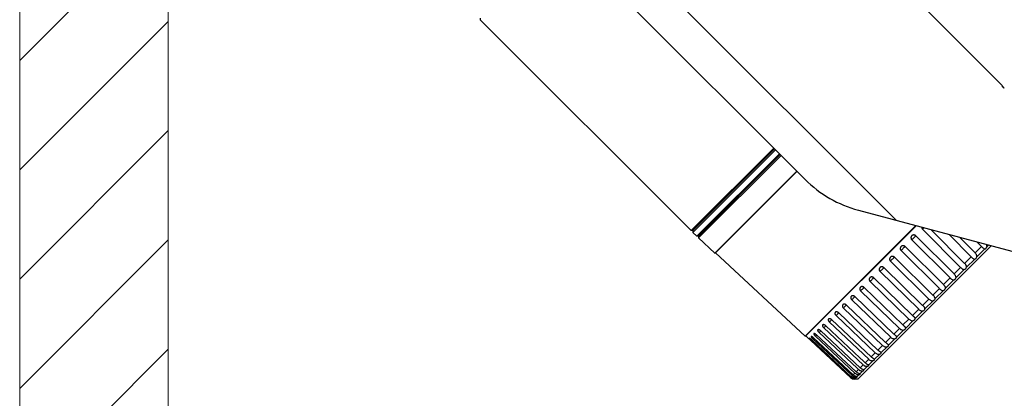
# Model space of a CAD drawing. Header units: metres. Extents: x 10441 to 19716, y -6570 to 1447.
# Tile 123 of 136: x 18081 to 18161, y -2918 to -2887. Entities that reach past the tile are written whole.
import ezdxf
from ezdxf.enums import TextEntityAlignment as Align

# ---------------------------------------------------------------- set-up
doc = ezdxf.new("R2010")
doc.units = ezdxf.units.M
doc.header["$MEASUREMENT"] = 0
for name, color, linetype, lineweight in [('#elektryczne', 8, 'Continuous', 20), ('A_HACZE', 8, 'Continuous', 5), ('A_OZACZENIE DRZWI', 8, 'Continuous', 13), ('A_OZNACZENIA OKIEN', 8, 'Continuous', 13), ('A_TYNK', 8, 'Continuous', 5), ('EB_CCTV', 4, 'Continuous', 5)]:
    doc.layers.add(name, color=color, linetype=linetype, lineweight=lineweight)
doc.styles.add('m1_romans', font='romans.shx', dxfattribs={"width": 0.8})

# ---------------------------------------------------------------- blocks, each defined once
blk = doc.blocks.new('podkład')
at = {"layer": 'A_HACZE', "color": 8, "linetype": 'Continuous'}
for p, q in [((13910.61767534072, -633.7118537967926), (13898.61767534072, -645.7118537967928)), ((13910.61767534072, -642.5506885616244), (13898.61767534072, -654.5506885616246)), ((13910.61767534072, -651.3895233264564), (13898.61767534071, -663.3895233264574)), ((13910.61767534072, -660.228358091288), (13898.61767534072, -672.2283580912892)), ((13910.61767534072, -669.06719285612), (13898.61767534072, -681.0671928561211))]:
    blk.add_line(p, q, dxfattribs=at)
at = {"layer": 'A_TYNK', "color": 8, "linetype": 'Continuous'}
for p, q in [((13910.61767534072, -549.9104099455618), (13910.61767534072, -750.0312760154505)), ((13898.61767534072, -563.8173347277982), (13898.61767534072, -750.0312760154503))]:
    blk.add_line(p, q, dxfattribs=at)
at = {"layer": 'A_OZACZENIE DRZWI', "color": 8, "ltscale": 0.1, "style": 'm1_romans', "width": 0.8}
for height, rotation, p in [(9.999999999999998, 98.48606379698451, (12735.07340499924, -773.1345972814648)), (9.999999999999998, 359.9999866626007, (12573.80109761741, -1012.699123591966)), (10, 89.99998666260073, (11565.28648170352, -1150.140513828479)), (10, 89.99998666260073, (11872.28647681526, -1150.140513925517)), (10, 89.99998666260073, (12230.0299382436, -1245.640516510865)), (10, 89.99998666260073, (12385.87455241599, -1249.440511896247)), (10, 89.99998666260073, (11565.28648170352, -1370.893575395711)), (10, 89.99998666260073, (11872.28645446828, -1370.893572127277)), (10, 89.99998666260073, (12230.02996477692, -1370.893572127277)), (10, 89.99998666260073, (12389.30112414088, -1370.893575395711)), (10, 89.99998666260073, (11748.79356551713, -1556.148106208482)), (10, 89.99998666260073, (11986.60303356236, -1556.148106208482)), (10, 89.99998666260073, (12389.30112414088, -1556.148106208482)), (9.999999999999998, 359.9999866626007, (12235.05107882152, -1664.199726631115)), (9.999999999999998, 359.9999866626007, (12235.05108258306, -1880.199727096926)), (10, 89.99998666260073, (11745.78146827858, -2001.940509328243))]:
    blk.add_attdef('SZEROKOSC', text='', height=height, rotation=rotation, dxfattribs=at).set_placement(p, align=Align.BOTTOM_CENTER)
for height, rotation, p in [(9.999999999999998, 98.48606379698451, (12738.55527363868, -773.4748506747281)), (9.999999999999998, 359.9999866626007, (12572.95075326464, -1016.092660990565)), (10, 89.99998666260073, (11568.68001910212, -1150.990858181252)), (10, 89.99998666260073, (11875.68001421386, -1150.99085827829)), (10, 89.99998666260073, (12233.4234756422, -1246.490860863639)), (10, 89.99998666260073, (12389.26808981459, -1250.29085624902)), (10, 89.99998666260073, (11568.68001910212, -1371.743919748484)), (10, 89.99998666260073, (11875.67999186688, -1371.743916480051)), (10, 89.99998666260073, (12233.42350217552, -1371.743916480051)), (10, 89.99998666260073, (12392.69466153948, -1371.743919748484)), (10, 89.99998666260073, (11752.18710291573, -1556.998450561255)), (10, 89.99998666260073, (11989.99657096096, -1556.998450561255)), (10, 89.99998666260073, (12392.69466153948, -1556.998450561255)), (9.999999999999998, 359.9999866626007, (12234.20073446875, -1667.593264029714)), (9.999999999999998, 359.9999866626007, (12234.20073823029, -1883.593264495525)), (10, 89.99998666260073, (11749.17500567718, -2002.790853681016))]:
    blk.add_attdef('WYSOKOSC', text='', height=height, rotation=rotation, dxfattribs=at).set_placement(p, align=Align.TOP_CENTER)
at = {"layer": 'A_OZNACZENIA OKIEN', "color": 8, "ltscale": 0.1, "style": 'm1_romans', "width": 0.8}
for rotation, p in [(278.8676103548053, (13403.2764654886, -587.5649020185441)), (278.8676103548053, (13013.44029558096, -645.2688164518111)), (278.8676103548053, (12475.3032674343, -724.9214172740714)), (278.8676103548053, (12253.7174315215, -757.7195471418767)), (1.333739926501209e-05, (14011.09242843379, -903.424767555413)), (278.8676103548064, (11051.10984267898, -935.7240649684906)), (278.8676103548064, (10670.2588853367, -992.09381125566)), (1.333739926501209e-05, (14011.0924284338, -1578.092615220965)), (89.99998666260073, (10822.99652803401, -2081.554829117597)), (89.99998666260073, (11207.99652803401, -2081.55482899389)), (89.99998666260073, (11973.99657219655, -2081.55482899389)), (89.99998666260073, (13179.19460436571, -2081.554829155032)), (89.99998666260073, (13543.19460436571, -2081.554829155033))]:
    blk.add_attdef('WYSOKOSC', text='', height=10, rotation=rotation, dxfattribs=at).set_placement(p, align=Align.TOP_CENTER)
for rotation, p in [(278.8676103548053, (13373.70664788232, -593.0389180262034)), (278.8676103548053, (12983.87047797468, -650.7428324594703)), (278.8676103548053, (12445.73344982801, -730.3954332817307)), (278.8676103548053, (12224.14761391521, -763.193563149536)), (1.333739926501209e-05, (14017.48017931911, -900.0312284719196)), (278.8676103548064, (11021.54002507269, -941.1980809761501)), (278.8676103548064, (10640.68906773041, -997.5678272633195)), (1.333739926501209e-05, (14017.48017931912, -1574.699076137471)), (89.99998666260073, (10819.60299063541, -2080.704484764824)), (89.99998666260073, (11204.60299063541, -2080.704484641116)), (89.99998666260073, (11970.60303479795, -2080.704484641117)), (89.99998666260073, (13175.80106696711, -2080.704484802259)), (89.99998666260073, (13539.80106696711, -2080.704484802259))]:
    blk.add_attdef('SZEROKOSC', text='', height=10, rotation=rotation, dxfattribs=at).set_placement(p, align=Align.BOTTOM_CENTER)
blk = doc.blocks.new('kamera zewnetrzna')
at = {"layer": 'EB_CCTV', "color": 0, "linetype": 'Continuous', "lineweight": 30}
for p, q in [((3053.986041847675, 1183.499140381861), (3054.38987774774, 1183.499140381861)), ((3054.38987774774, 1183.497588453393), (3054.38987774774, 1183.499140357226)), ((3054.38987774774, 1183.497588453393), (3054.397324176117, 1183.497588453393)), ((3054.397324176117, 1183.497588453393), (3054.397324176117, 1183.499140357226)), ((3054.355635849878, 1183.019332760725), (3054.906020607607, 1183.337097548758)), ((3054.650763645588, 1183.189724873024), (3054.650763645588, 1183.183449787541)), ((3054.656547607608, 1182.71694866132), (3054.656547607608, 1183.193064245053)), ((3054.624565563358, 1183.174599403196), (3054.640497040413, 1183.174427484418)), ((3054.640497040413, 1183.174427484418), (3054.640497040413, 1183.151527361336)), ((3054.640497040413, 1183.174427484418), (3054.640740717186, 1183.174424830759)), ((3054.650763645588, 1183.176186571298), (3054.650763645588, 1183.147341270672)), ((3054.561414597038, 1183.138139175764), (3054.640497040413, 1183.137565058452)), ((3054.640497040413, 1183.151527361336), (3054.585298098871, 1183.151928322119)), ((3054.640497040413, 1183.137565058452), (3054.640497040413, 1183.114148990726)), ((3054.650763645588, 1183.139871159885), (3054.650763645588, 1183.110375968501)), ((3054.640497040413, 1183.114148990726), (3054.520620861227, 1183.114586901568)), ((3054.485611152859, 1183.09437403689), (3054.485611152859, 1182.699003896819)), ((3054.486547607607, 1183.09491469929), (3054.486547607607, 1182.701012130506)), ((3054.503967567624, 1183.100451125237), (3054.640497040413, 1183.09995295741)), ((3054.640497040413, 1183.09995295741), (3054.640497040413, 1183.076277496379)), ((3054.650763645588, 1183.102780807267), (3054.650763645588, 1183.072958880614)), ((3053.086020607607, 1183.069140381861), (3054.441905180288, 1183.069140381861)), ((3054.640497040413, 1183.076277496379), (3054.503967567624, 1183.076277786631)), ((3054.503967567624, 1183.06200297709), (3054.640497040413, 1183.062003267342)), ((3054.640497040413, 1183.062003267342), (3054.640497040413, 1183.038327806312)), ((3054.650763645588, 1183.065321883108), (3054.650763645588, 1183.035499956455)), ((3054.640497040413, 1183.038327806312), (3054.503967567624, 1183.037829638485)), ((3054.503967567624, 1183.023633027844), (3054.640497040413, 1183.024131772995)), ((3054.640497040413, 1183.024131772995), (3054.640497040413, 1183.00071570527)), ((3054.650763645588, 1183.02790479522), (3054.650763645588, 1182.998409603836)), ((3054.640497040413, 1183.00071570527), (3054.503967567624, 1182.999724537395)), ((3054.650763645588, 1182.990939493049), (3054.650763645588, 1182.962094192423)), ((3053.136020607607, 1182.979140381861), (3054.205635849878, 1182.979140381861)), ((3054.093547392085, 1182.979140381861), (3054.093547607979, 1182.684140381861)), ((3054.096547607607, 1182.979140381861), (3054.096547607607, 1182.687143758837)), ((3054.099547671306, 1182.979140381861), (3054.099547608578, 1182.684140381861)), ((3054.113547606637, 1182.684140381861), (3054.113547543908, 1182.979140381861)), ((3054.116547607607, 1182.68714038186), (3054.116547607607, 1182.979140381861)), ((3054.119545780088, 1182.684245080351), (3054.119545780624, 1182.979140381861)), ((3054.175611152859, 1182.979140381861), (3054.175611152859, 1182.68620292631)), ((3054.176547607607, 1182.979140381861), (3054.176547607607, 1182.688211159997)), ((3054.503967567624, 1182.985761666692), (3054.640497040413, 1182.986753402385)), ((3054.640497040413, 1182.963853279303), (3054.503967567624, 1182.962379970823)), ((3054.640497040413, 1182.986753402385), (3054.640497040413, 1182.963853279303)), ((3054.640793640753, 1182.963856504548), (3054.640497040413, 1182.963853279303)), ((3054.503967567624, 1182.948803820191), (3054.640497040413, 1182.950277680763)), ((3054.640497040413, 1182.950277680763), (3054.640497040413, 1182.928144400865)), ((3054.650763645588, 1182.95483097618), (3054.650763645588, 1182.926951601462)), ((3054.640497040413, 1182.928144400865), (3054.503967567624, 1182.926205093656)), ((3054.503967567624, 1182.913164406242), (3054.640497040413, 1182.915104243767)), ((3054.640497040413, 1182.915104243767), (3054.640497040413, 1182.8939803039)), ((3054.650763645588, 1182.91997485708), (3054.650763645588, 1182.893366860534)), ((3054.640497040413, 1182.8939803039), (3054.503967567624, 1182.891596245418)), ((3054.503967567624, 1182.879233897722), (3054.640497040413, 1182.881618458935)), ((3054.640497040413, 1182.881618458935), (3054.640497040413, 1182.861735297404)), ((3054.650763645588, 1182.886753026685), (3054.650763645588, 1182.861707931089)), ((3054.640497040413, 1182.861735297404), (3054.503967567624, 1182.858932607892)), ((3054.503967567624, 1182.847384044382), (3054.640497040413, 1182.850187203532)), ((3054.640497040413, 1182.850187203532), (3054.640497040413, 1182.831762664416)), ((3054.650763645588, 1182.855529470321), (3054.650763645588, 1182.832321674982)), ((3054.640497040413, 1182.831762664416), (3054.503967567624, 1182.828572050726)), ((3054.503967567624, 1182.817963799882), (3054.640497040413, 1182.821154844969)), ((3054.640497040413, 1182.821154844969), (3054.640497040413, 1182.804390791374)), ((3054.650763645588, 1182.826646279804), (3054.650763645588, 1182.805530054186)), ((3054.640497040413, 1182.804390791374), (3054.503967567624, 1182.800847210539)), ((3054.503967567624, 1182.791295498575), (3054.640497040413, 1182.794839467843)), ((3054.640497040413, 1182.794839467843), (3054.640497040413, 1182.779919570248)), ((3054.650763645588, 1182.805530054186), (3054.649778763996, 1182.805651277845)), ((3054.650763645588, 1182.800419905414), (3054.650763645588, 1182.781626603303)), ((3054.503790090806, 1182.775189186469), (3054.503795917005, 1182.776040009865)), ((3054.640497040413, 1182.779919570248), (3054.503967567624, 1182.77606184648)), ((3054.503967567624, 1182.767671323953), (3054.640497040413, 1182.771529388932)), ((3054.640497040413, 1182.771529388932), (3054.640497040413, 1182.758617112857)), ((3054.650763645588, 1182.781626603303), (3054.650347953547, 1182.781647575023)), ((3054.650763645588, 1182.777137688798), (3054.650763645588, 1182.760873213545)), ((3054.622493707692, 1182.758072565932), (3054.503967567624, 1182.754487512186)), ((3054.503967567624, 1182.747350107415), (3054.640497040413, 1182.751479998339)), ((3054.640497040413, 1182.740716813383), (3054.503967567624, 1182.736360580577)), ((3054.633537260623, 1182.758406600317), (3054.622493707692, 1182.758072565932)), ((3054.640497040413, 1182.758617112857), (3054.633537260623, 1182.758406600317)), ((3054.640497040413, 1182.751479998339), (3054.640497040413, 1182.740716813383)), ((3054.650807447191, 1182.76087500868), (3054.650763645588, 1182.760873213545)), ((3054.650763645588, 1182.757054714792), (3054.650763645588, 1182.743497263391)), ((3054.651172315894, 1182.743560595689), (3054.650763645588, 1182.743497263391)), ((3054.650763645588, 1182.740391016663), (3054.650763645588, 1182.729689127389)), ((3054.503823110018, 1182.735668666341), (3054.50382255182, 1182.736345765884)), ((3054.503967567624, 1182.71746849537), (3054.503884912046, 1182.720110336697)), ((3054.503967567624, 1182.730554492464), (3054.635511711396, 1182.73475188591)), ((3054.640497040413, 1182.726414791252), (3054.503967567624, 1182.721879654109)), ((3054.503967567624, 1182.71746849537), (3054.640497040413, 1182.722003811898)), ((3054.640497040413, 1182.715867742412), (3054.503967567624, 1182.711203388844)), ((3054.635511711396, 1182.73475188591), (3054.640497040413, 1182.734910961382)), ((3054.640497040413, 1182.734910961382), (3054.640497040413, 1182.726414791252)), ((3054.640497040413, 1182.722003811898), (3054.640497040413, 1182.715867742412)), ((3054.65145693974, 1182.72989382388), (3054.650763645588, 1182.729689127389)), ((3054.650763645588, 1182.727329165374), (3054.650763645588, 1182.719600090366)), ((3054.650763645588, 1182.718012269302), (3054.650763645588, 1182.713340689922)), ((3054.65654762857, 1182.71694864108), (3054.651829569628, 1182.712062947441)), ((3054.176547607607, 1182.688211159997), (3054.485611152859, 1182.699003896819)), ((3054.485611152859, 1182.699003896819), (3054.486547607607, 1182.701012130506)), ((3054.486547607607, 1182.701012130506), (3054.49681173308, 1182.701370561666)), ((3054.49687792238, 1182.701374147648), (3054.49681173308, 1182.701370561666)), ((3054.503884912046, 1182.710813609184), (3054.503873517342, 1182.711197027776)), ((3054.503967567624, 1182.702956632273), (3054.503916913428, 1182.704446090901)), ((3054.503967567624, 1182.708235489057), (3054.640497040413, 1182.712899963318)), ((3054.640497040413, 1182.709191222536), (3054.503967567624, 1182.704448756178)), ((3054.503967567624, 1182.702956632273), (3054.640497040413, 1182.707699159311)), ((3054.640497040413, 1182.706458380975), (3054.503967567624, 1182.701689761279)), ((3054.640497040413, 1182.712899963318), (3054.640497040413, 1182.709191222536)), ((3054.640497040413, 1182.707699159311), (3054.640497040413, 1182.706458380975)), ((3054.650763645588, 1182.712542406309), (3054.650763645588, 1182.710979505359)), ((3054.651552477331, 1182.711781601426), (3054.650763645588, 1182.710979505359)), ((3054.651829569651, 1182.712062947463), (3054.651552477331, 1182.711781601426)), ((3053.336547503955, 1182.687140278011), (3053.339547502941, 1182.684140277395)), ((3053.339547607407, 1182.684140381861), (3054.093547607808, 1182.684140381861)), ((3054.09654771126, 1182.687140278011), (3054.093547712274, 1182.684140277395)), ((3054.09654763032, 1182.687140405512), (3054.09954763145, 1182.684140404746)), ((3054.099547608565, 1182.684140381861), (3054.113547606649, 1182.684140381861)), ((3054.116547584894, 1182.687140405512), (3054.113547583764, 1182.684140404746)), ((3054.11654762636, 1182.687140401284), (3054.119545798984, 1182.684245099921)), ((3054.119545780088, 1182.684245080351), (3054.175611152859, 1182.68620292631)), ((3054.175611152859, 1182.68620292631), (3054.176547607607, 1182.688211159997))]:
    blk.add_line(p, q, dxfattribs=at)
for centre, radius, start, end in [((3054.503993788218, 1183.107658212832), 0.007207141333, 228.8195826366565, 269.7915492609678), ((3054.205635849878, 1183.279140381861), 0.3, 270, 300.0000000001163), ((3054.667466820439, 1182.700810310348), 0.045884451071, 112.6901858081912, 112.8540800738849), ((3054.516922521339, 1182.330909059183), 0.3710069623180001, 92.00108134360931, 93.097058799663), ((3055.253629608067, 1182.733560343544), 0.75008967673, 181.7377811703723, 181.9348127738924), ((3054.640005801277, 1182.72727423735), 0.014382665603, 271.9573148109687, 273.8487766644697), ((3054.639991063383, 1182.722263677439), 0.014573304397, 271.9896774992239, 272.9159162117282), ((3054.639972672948, 1182.721467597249), 0.015018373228, 272.0008924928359, 273.3773585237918), ((3054.639959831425, 1182.721594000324), 0.01514549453, 273.3976833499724, 315.5064315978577)]:
    blk.add_arc(centre, radius, start, end, dxfattribs=at)
for points, start_tangent, end_tangent in [([(3054.650763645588, 1183.183449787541), (3054.649645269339, 1183.185019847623), (3054.648039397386, 1183.186301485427), (3054.646234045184, 1183.187131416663)], (-0.4671560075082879, 0.8841749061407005), (-0.9447015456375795, 0.3279313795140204)), ([(3054.640740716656, 1183.174424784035), (3054.644082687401, 1183.174401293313), (3054.647053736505, 1183.174536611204), (3054.64928193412, 1183.175074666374), (3054.650763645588, 1183.176186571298)], (0.9999357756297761, -0.01133334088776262), (0.6205754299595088, 0.7841467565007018)), ([(3054.650763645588, 1183.176186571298), (3054.651569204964, 1183.177721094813), (3054.651829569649, 1183.179483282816), (3054.651568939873, 1183.181410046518), (3054.650763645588, 1183.183449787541)], (0.6205754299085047, 0.7841467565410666), (-0.4671560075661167, 0.8841749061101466)), ([(3054.650763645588, 1183.147341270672), (3054.649645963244, 1183.148842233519), (3054.648040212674, 1183.150032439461), (3054.64594817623, 1183.150863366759), (3054.643420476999, 1183.151349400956), (3054.640497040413, 1183.151527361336)], (-0.4785742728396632, 0.8780470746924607), (-0.9999736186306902, 0.007263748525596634)), ([(3054.640497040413, 1183.137565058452), (3054.644097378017, 1183.137600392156), (3054.647074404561, 1183.137873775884), (3054.649303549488, 1183.138593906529), (3054.650763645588, 1183.139871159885)], (0.9999736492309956, -0.007259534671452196), (0.5781035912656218, 0.8159633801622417)), ([(3054.650763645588, 1183.139871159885), (3054.651566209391, 1183.141529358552), (3054.651829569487, 1183.143379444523), (3054.651566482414, 1183.145342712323), (3054.650763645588, 1183.147341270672)], (0.5781035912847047, 0.8159633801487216), (-0.4785742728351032, 0.8780470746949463)), ([(3054.650763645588, 1183.110375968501), (3054.649645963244, 1183.111792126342), (3054.648040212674, 1183.112877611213), (3054.64594817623, 1183.113604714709), (3054.643420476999, 1183.114009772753), (3054.640497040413, 1183.114148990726)], (-0.4947208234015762, 0.8690519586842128), (-0.9999933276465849, 0.003653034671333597)), ([(3054.503967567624, 1183.100451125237), (3054.503884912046, 1183.101461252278), (3054.503823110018, 1183.103283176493), (3054.503796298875, 1183.104876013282)], (-0.1606150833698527, 0.9870171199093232), (-0.01005006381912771, 0.9999494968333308)), ([(3054.640497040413, 1183.09995295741), (3054.644097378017, 1183.100049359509), (3054.647074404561, 1183.100455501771), (3054.649303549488, 1183.101342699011), (3054.650763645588, 1183.102780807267)], (0.9999933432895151, -0.003648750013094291), (0.54364844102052, 0.8393130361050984)), ([(3054.650763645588, 1183.102780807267), (3054.651566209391, 1183.104553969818), (3054.651829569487, 1183.106463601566), (3054.651566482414, 1183.10843118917), (3054.650763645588, 1183.110375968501)], (0.5436484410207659, 0.8393130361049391), (-0.4947208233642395, 0.8690519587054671)), ([(3054.503967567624, 1183.076277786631), (3054.501883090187, 1183.075968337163), (3054.500183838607, 1183.075198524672), (3054.498884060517, 1183.074163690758), (3054.497951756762, 1183.073005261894), (3054.497335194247, 1183.071819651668), (3054.49698030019, 1183.070680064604), (3054.496827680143, 1183.06961646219), (3054.49683503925, 1183.06856498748), (3054.49700354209, 1183.067499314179), (3054.497370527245, 1183.066375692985), (3054.497995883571, 1183.065208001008), (3054.498930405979, 1183.064070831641), (3054.500224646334, 1183.063057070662), (3054.501908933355, 1183.062304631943), (3054.503967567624, 1183.06200297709)], (-0.9999999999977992, 2.098069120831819e-06), (0.9999999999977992, 2.098069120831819e-06)), ([(3054.503967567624, 1183.06200297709), (3054.503884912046, 1183.063267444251), (3054.503823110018, 1183.065285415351), (3054.503790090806, 1183.067797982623), (3054.503790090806, 1183.070482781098), (3054.503823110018, 1183.07299534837), (3054.503884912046, 1183.07501331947), (3054.503967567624, 1183.076277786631)], (-0.1081884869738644, 0.9941303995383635), (0.1081884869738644, 0.9941303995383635)), ([(3054.650763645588, 1183.072958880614), (3054.649645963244, 1183.074274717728), (3054.648040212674, 1183.075243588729), (3054.64594817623, 1183.075858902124), (3054.643420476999, 1183.076178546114), (3054.640497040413, 1183.076277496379)], (-0.51616275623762, 0.8564905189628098), (-0.9999999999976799, 2.154156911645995e-06)), ([(3054.640497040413, 1183.062003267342), (3054.644097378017, 1183.062159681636), (3054.647074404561, 1183.062694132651), (3054.649303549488, 1183.063738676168), (3054.650763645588, 1183.065321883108)], (0.99999999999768, 2.154166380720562e-06), (0.5161627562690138, 0.8564905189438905)), ([(3054.650763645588, 1183.065321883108), (3054.651566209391, 1183.067190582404), (3054.651829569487, 1183.069138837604), (3054.651566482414, 1183.071089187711), (3054.650763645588, 1183.072958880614)], (0.5161627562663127, 0.8564905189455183), (-0.5161627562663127, 0.8564905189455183)), ([(3054.503967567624, 1183.037829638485), (3054.501883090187, 1183.037513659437), (3054.500183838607, 1183.036740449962), (3054.498884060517, 1183.035704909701), (3054.497951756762, 1183.034547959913), (3054.497335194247, 1183.03336549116), (3054.49698030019, 1183.032230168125), (3054.496827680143, 1183.03117153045), (3054.49683503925, 1183.030125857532), (3054.497003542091, 1183.029066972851), (3054.497370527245, 1183.027951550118), (3054.497995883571, 1183.026793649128), (3054.498930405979, 1183.025667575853), (3054.500224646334, 1183.024665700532), (3054.501908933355, 1183.02392491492), (3054.503967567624, 1183.023633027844)], (-0.9999933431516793, -0.003648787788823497), (0.9999933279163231, 0.003652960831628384)), ([(3054.503967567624, 1183.023633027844), (3054.503884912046, 1183.025137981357), (3054.503823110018, 1183.027329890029), (3054.503790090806, 1183.029927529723), (3054.503790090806, 1183.032597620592), (3054.503823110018, 1183.034997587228), (3054.503884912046, 1183.036819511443), (3054.503967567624, 1183.037829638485)], (-0.0821491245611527, 0.9966200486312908), (0.1606150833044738, 0.9870171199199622)), ([(3054.650763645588, 1183.035499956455), (3054.649645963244, 1183.036701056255), (3054.648040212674, 1183.037542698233), (3054.64594817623, 1183.038039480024), (3054.643420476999, 1183.038270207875), (3054.640497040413, 1183.038327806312)], (-0.5436484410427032, 0.8393130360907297), (-0.9999933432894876, -0.003648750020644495)), ([(3054.640497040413, 1183.024131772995), (3054.644097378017, 1183.024346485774), (3054.647074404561, 1183.025003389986), (3054.649303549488, 1183.026193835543), (3054.650763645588, 1183.02790479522)], (0.9999933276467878, 0.003653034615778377), (0.4947208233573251, 0.8690519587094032)), ([(3054.650763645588, 1183.02790479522), (3054.651566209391, 1183.029848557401), (3054.651829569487, 1183.031814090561), (3054.651566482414, 1183.033725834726), (3054.650763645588, 1183.035499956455)], (0.4947208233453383, 0.869051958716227), (-0.5436484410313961, 0.8393130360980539)), ([(3054.503967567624, 1182.999724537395), (3054.501883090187, 1182.999405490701), (3054.500183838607, 1182.998637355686), (3054.498884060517, 1182.997612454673), (3054.497951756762, 1182.996469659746), (3054.497335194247, 1182.995303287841), (3054.49698030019, 1182.994184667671), (3054.496827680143, 1182.993142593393), (3054.49683503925, 1182.992114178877), (3054.497003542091, 1182.991073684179), (3054.497370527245, 1182.989978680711), (3054.497995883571, 1182.988843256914), (3054.498930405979, 1182.987740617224), (3054.500224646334, 1182.986761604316), (3054.501908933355, 1182.986040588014), (3054.503967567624, 1182.985761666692)], (-0.9999736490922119, -0.007259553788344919), (0.9999736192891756, 0.007263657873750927)), ([(3054.503967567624, 1182.985761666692), (3054.503884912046, 1182.987490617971), (3054.503823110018, 1182.989832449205), (3054.503790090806, 1182.992486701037), (3054.503790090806, 1182.995112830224), (3054.503823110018, 1182.997373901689), (3054.503884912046, 1182.998979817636), (3054.503967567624, 1182.999724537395)], (-0.06677656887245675, 0.997767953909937), (0.3130085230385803, 0.949750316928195)), ([(3054.650763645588, 1182.998409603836), (3054.649645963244, 1182.999482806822), (3054.648040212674, 1183.000187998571), (3054.64594817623, 1183.000560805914), (3054.643420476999, 1183.000700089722), (3054.640497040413, 1183.00071570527)], (-0.5781035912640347, 0.8159633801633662), (-0.9999736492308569, -0.007259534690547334)), ([(3054.640497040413, 1182.986753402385), (3054.644097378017, 1182.987024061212), (3054.647074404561, 1182.987796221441), (3054.649303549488, 1182.989119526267), (3054.650763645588, 1182.990939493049)], (0.9999736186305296, 0.007263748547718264), (0.4785742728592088, 0.8780470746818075)), ([(3054.650763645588, 1182.990939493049), (3054.651566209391, 1182.992937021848), (3054.651829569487, 1182.994898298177), (3054.651566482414, 1182.996750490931), (3054.650763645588, 1182.998409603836)], (0.47857427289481, 0.8780470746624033), (-0.5781035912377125, 0.8159633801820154)), ([(3054.503967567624, 1182.962379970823), (3054.501765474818, 1182.962024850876), (3054.500000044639, 1182.961191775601), (3054.498682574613, 1182.960099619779), (3054.49776991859, 1182.95890190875), (3054.497198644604, 1182.957701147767), (3054.496902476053, 1182.956572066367), (3054.496811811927, 1182.955461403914), (3054.496915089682, 1182.954345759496), (3054.497225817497, 1182.953224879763), (3054.497805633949, 1182.95205850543), (3054.498723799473, 1182.950904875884), (3054.500038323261, 1182.949869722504), (3054.501790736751, 1182.949099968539), (3054.503967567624, 1182.948803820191)], (-0.999941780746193, -0.01079051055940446), (0.9999417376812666, 0.01079450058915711)), ([(3054.503967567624, 1182.948803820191), (3054.503884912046, 1182.950737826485), (3054.503823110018, 1182.953203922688), (3054.503790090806, 1182.955885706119), (3054.503790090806, 1182.958439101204), (3054.503823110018, 1182.960536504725), (3054.503884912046, 1182.961908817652), (3054.503966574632, 1182.962380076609)], (-0.05676453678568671, 0.9983875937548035), (0.9947274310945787, -0.1025540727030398)), ([(3054.650763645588, 1182.962094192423), (3054.649645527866, 1182.963027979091), (3054.648039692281, 1182.963588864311), (3054.64594771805, 1182.963833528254), (3054.643420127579, 1182.963879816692), (3054.640793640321, 1182.963856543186)], (-0.6205754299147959, 0.7841467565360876), (-0.9999375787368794, -0.01117312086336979)), ([(3054.650763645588, 1182.95483097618), (3054.651567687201, 1182.956865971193), (3054.651829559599, 1182.958785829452), (3054.651568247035, 1182.960562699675), (3054.650763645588, 1182.962094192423)], (0.4671560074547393, 0.884174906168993), (-0.6205754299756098, 0.7841467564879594)), ([(3054.640497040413, 1182.950277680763), (3054.644079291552, 1182.950598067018), (3054.64704851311, 1182.951468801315), (3054.649275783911, 1182.952896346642), (3054.650763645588, 1182.95483097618)], (0.9999417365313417, 0.01079460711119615), (0.4671560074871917, 0.8841749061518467)), ([(3054.498521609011, 1182.923820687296), (3054.497951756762, 1182.923110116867), (3054.497335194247, 1182.922013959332), (3054.49698030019, 1182.920965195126), (3054.496827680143, 1182.919990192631), (3054.49683503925, 1182.919029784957), (3054.497003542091, 1182.918059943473), (3054.497370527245, 1182.917041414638), (3054.497995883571, 1182.915987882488), (3054.498930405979, 1182.914967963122), (3054.500224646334, 1182.914066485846), (3054.501908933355, 1182.913408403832), (3054.503967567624, 1182.913164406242)], (-0.6762044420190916, -0.736714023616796), (0.999899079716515, 0.01420670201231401)), ([(3054.503967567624, 1182.926205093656), (3054.501883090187, 1182.925890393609), (3054.500183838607, 1182.925157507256), (3054.498884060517, 1182.924187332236), (3054.498521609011, 1182.923820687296)], (-0.9998991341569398, -0.0142028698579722), (-0.6762044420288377, -0.7367140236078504)), ([(3054.503967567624, 1182.913164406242), (3054.503884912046, 1182.915282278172), (3054.503823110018, 1182.917845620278), (3054.503790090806, 1182.920525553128), (3054.503790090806, 1182.92297823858), (3054.503823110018, 1182.924888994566), (3054.503884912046, 1182.926012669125), (3054.503935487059, 1182.926196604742)], (-0.04983355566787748, 0.9987575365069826), (0.3940432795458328, 0.9190918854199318)), ([(3054.645057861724, 1182.928253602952), (3054.643420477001, 1182.92821280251), (3054.640497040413, 1182.928144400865)], (-0.9998708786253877, -0.01606941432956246), (-0.9998991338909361, -0.01420288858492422)), ([(3054.640497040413, 1182.915104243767), (3054.644097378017, 1182.915477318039), (3054.647074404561, 1182.916453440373), (3054.649303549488, 1182.917997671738), (3054.650763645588, 1182.91997485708)], (0.9998990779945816, 0.01420682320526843), (0.4600672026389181, 0.8878840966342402)), ([(3054.650763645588, 1182.926951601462), (3054.649645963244, 1182.927735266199), (3054.648040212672, 1182.928145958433), (3054.645948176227, 1182.928259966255), (3054.645057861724, 1182.928253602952)], (-0.6720477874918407, 0.7405077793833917), (-0.9998708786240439, -0.01606941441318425)), ([(3054.650763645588, 1182.91997485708), (3054.651566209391, 1182.92201391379), (3054.651829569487, 1182.92390249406), (3054.651566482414, 1182.92557557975), (3054.650763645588, 1182.926951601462)], (0.4600672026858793, 0.8878840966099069), (-0.6720477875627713, 0.7405077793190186)), ([(3054.497727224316, 1182.888304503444), (3054.497335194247, 1182.887589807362), (3054.49698030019, 1182.886593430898), (3054.496827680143, 1182.885668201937), (3054.49683503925, 1182.884757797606), (3054.497003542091, 1182.883839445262), (3054.497370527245, 1182.882876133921), (3054.497995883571, 1182.881881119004), (3054.498930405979, 1182.880919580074), (3054.500224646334, 1182.880071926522), (3054.501908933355, 1182.879456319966), (3054.503967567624, 1182.879233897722)], (-0.5383025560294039, -0.8427516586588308), (0.9998475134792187, 0.01746281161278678)), ([(3054.503967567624, 1182.891596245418), (3054.501883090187, 1182.89128891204), (3054.500183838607, 1182.890585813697), (3054.498884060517, 1182.889659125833), (3054.497951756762, 1182.888632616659), (3054.497727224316, 1182.888304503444)], (-0.9998475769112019, -0.01745917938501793), (-0.5383025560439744, -0.8427516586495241)), ([(3054.503790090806, 1182.889118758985), (3054.503823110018, 1182.890821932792), (3054.503884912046, 1182.891684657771), (3054.503941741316, 1182.891643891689)], (0.1007215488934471, 0.994914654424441), (0.6887478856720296, -0.7250009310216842)), ([(3054.503967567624, 1182.879233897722), (3054.503884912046, 1182.881512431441), (3054.503823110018, 1182.884144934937), (3054.503790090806, 1182.886793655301), (3054.503790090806, 1182.889118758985)], (-0.04484634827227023, 0.9989938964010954), (0.1007215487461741, 0.9949146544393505)), ([(3054.646846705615, 1182.894261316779), (3054.645948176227, 1182.894229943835), (3054.643420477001, 1182.894089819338), (3054.640497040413, 1182.8939803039)], (-0.9997974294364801, -0.02012709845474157), (-0.9998475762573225, -0.01745921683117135)), ([(3054.650763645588, 1182.893366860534), (3054.649645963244, 1182.893992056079), (3054.648040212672, 1182.894247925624), (3054.646846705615, 1182.894261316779)], (-0.7329719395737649, 0.6802588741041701), (-0.9997974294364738, -0.02012709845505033)), ([(3054.650763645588, 1182.886753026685), (3054.651566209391, 1182.888779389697), (3054.651829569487, 1182.890600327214), (3054.651566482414, 1182.892155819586), (3054.650763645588, 1182.893366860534)], (0.4570622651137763, 0.8894347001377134), (-0.7329719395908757, 0.6802588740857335)), ([(3054.640497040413, 1182.881618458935), (3054.644097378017, 1182.882036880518), (3054.647074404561, 1182.88309947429), (3054.649303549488, 1182.884729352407), (3054.650763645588, 1182.886753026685)], (0.999847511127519, 0.01746294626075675), (0.4570622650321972, 0.8894347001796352)), ([(3054.497358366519, 1182.855201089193), (3054.497335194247, 1182.855154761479), (3054.49698030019, 1182.854221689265), (3054.496827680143, 1182.85335637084), (3054.49683503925, 1182.852505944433), (3054.49700354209, 1182.851649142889), (3054.497370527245, 1182.850751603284), (3054.497995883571, 1182.849826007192), (3054.498930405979, 1182.848933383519), (3054.500224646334, 1182.848148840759), (3054.501908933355, 1182.847582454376), (3054.503967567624, 1182.847384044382)], (-0.4516346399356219, -0.8922029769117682), (0.9997892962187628, 0.02052713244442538)), ([(3054.503967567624, 1182.858932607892), (3054.501883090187, 1182.858636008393), (3054.500183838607, 1182.857970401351), (3054.498884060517, 1182.857097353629), (3054.497951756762, 1182.856132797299), (3054.497358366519, 1182.855201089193)], (-0.9997893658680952, -0.02052373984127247), (-0.4516346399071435, -0.892202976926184)), ([(3054.503967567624, 1182.847384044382), (3054.503884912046, 1182.849798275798), (3054.503823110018, 1182.852471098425), (3054.503790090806, 1182.855059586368), (3054.503790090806, 1182.857231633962)], (-0.04117510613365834, 0.9991519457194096), (0.01106552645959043, 0.9999387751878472)), ([(3054.503790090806, 1182.857231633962), (3054.503823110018, 1182.858708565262), (3054.50382933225, 1182.858915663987)], (0.01106552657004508, 0.9999387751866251), (0.03548817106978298, 0.999370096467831)), ([(3054.648126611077, 1182.862268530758), (3054.648040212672, 1182.862266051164), (3054.645948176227, 1182.862116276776), (3054.643420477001, 1182.86188472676), (3054.640497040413, 1182.861735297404)], (-0.9996609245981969, -0.02603912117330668), (-0.9997893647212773, -0.0205237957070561)), ([(3054.640497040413, 1182.850187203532), (3054.644097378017, 1182.850646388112), (3054.647074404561, 1182.851783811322), (3054.649303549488, 1182.853481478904), (3054.650763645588, 1182.855529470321)], (0.9997892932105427, 0.02052727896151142), (0.458037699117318, 0.8889327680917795)), ([(3054.650763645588, 1182.861707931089), (3054.649645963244, 1182.862167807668), (3054.648126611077, 1182.862268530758)], (-0.8022546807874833, 0.5969819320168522), (-0.9996609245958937, -0.02603912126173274)), ([(3054.650763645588, 1182.855529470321), (3054.651566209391, 1182.857520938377), (3054.651829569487, 1182.859254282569), (3054.651566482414, 1182.860675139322), (3054.650763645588, 1182.861707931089)], (0.4580376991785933, 0.8889327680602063), (-0.8022546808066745, 0.5969819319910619)), ([(3054.497157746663, 1182.824695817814), (3054.49698030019, 1182.824204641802), (3054.496827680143, 1182.823408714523), (3054.49683503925, 1182.822627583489), (3054.49700354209, 1182.821841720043), (3054.497370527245, 1182.821019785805), (3054.497995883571, 1182.820173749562), (3054.498930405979, 1182.819359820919), (3054.500224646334, 1182.818646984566), (3054.501908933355, 1182.818136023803), (3054.503967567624, 1182.817963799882)], (-0.3940890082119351, -0.919072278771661), (0.9997269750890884, 0.02336611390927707)), ([(3054.503967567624, 1182.828572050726), (3054.501883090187, 1182.828289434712), (3054.500183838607, 1182.827668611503), (3054.498884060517, 1182.826858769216), (3054.497951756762, 1182.825966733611), (3054.497335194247, 1182.825064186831), (3054.497157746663, 1182.824695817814)], (-0.9997270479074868, -0.02336299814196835), (-0.3940890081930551, -0.9190722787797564)), ([(3054.503790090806, 1182.825671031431), (3054.503790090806, 1182.827666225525), (3054.503788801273, 1182.828552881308)], (0.003352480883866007, 0.999994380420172), (0.06731028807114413, 0.9977320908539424)), ([(3054.503967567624, 1182.817963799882), (3054.503884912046, 1182.820487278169), (3054.503823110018, 1182.823171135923), (3054.503790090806, 1182.825671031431)], (-0.03844780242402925, 0.9992606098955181), (0.003352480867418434, 0.999994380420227)), ([(3054.649029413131, 1182.832625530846), (3054.648040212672, 1182.832550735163), (3054.645948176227, 1182.832270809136), (3054.643420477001, 1182.831950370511), (3054.640497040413, 1182.831762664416)], (-0.9996992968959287, -0.02452174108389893), (-0.9997270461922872, -0.02336307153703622)), ([(3054.640497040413, 1182.821154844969), (3054.644097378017, 1182.821649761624), (3054.647074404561, 1182.822849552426), (3054.649303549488, 1182.824596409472), (3054.650763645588, 1182.826646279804)], (0.9997269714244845, 0.02336627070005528), (0.4630270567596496, 0.8863441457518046)), ([(3054.650763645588, 1182.832321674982), (3054.649645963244, 1182.832611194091), (3054.649029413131, 1182.832625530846)], (-0.8754664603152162, 0.4832788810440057), (-0.9996992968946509, -0.02452174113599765)), ([(3054.650763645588, 1182.826646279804), (3054.651566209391, 1182.828581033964), (3054.651829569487, 1182.830207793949), (3054.651566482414, 1182.83147844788), (3054.650763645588, 1182.832321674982)], (0.4630270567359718, 0.8863441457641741), (-0.8754664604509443, 0.483278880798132)), ([(3054.497035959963, 1182.797029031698), (3054.49698030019, 1182.796871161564), (3054.496827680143, 1182.796153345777), (3054.49683503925, 1182.795450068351), (3054.49700354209, 1182.794743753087), (3054.497370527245, 1182.7940064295), (3054.497995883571, 1182.793249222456), (3054.498930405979, 1182.792522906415), (3054.500224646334, 1182.791889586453), (3054.501908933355, 1182.791439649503), (3054.503967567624, 1182.791295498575)], (-0.3540133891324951, -0.9352403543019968), (0.9996632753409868, 0.02594871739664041)), ([(3054.503967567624, 1182.800847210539), (3054.501883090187, 1182.800581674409), (3054.500183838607, 1182.800012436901), (3054.498884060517, 1182.799274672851), (3054.497951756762, 1182.798464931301), (3054.497335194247, 1182.797647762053), (3054.497035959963, 1182.797029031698)], (-0.9996633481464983, -0.02594591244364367), (-0.3540133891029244, -0.9352403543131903)), ([(3054.503790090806, 1182.798949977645), (3054.503790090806, 1182.800746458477), (3054.503789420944, 1182.80082491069)], (-0.001381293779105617, 0.999999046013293), (-0.008704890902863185, 0.9999621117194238)), ([(3054.503967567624, 1182.791295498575), (3054.503884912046, 1182.793900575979), (3054.503823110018, 1182.796566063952), (3054.503790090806, 1182.798949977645)], (-0.03643297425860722, 0.9993360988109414), (-0.001381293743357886, 0.9999990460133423)), ([(3054.64977875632, 1182.805651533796), (3054.649645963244, 1182.805646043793), (3054.648040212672, 1182.805427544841), (3054.645948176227, 1182.805020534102), (3054.643420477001, 1182.804614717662), (3054.640497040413, 1182.804390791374)], (-0.9995506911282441, -0.02997358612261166), (-0.999663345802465, -0.02594600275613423)), ([(3054.640497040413, 1182.794839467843), (3054.644097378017, 1182.795364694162), (3054.647074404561, 1182.796613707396), (3054.649303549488, 1182.798390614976), (3054.650763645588, 1182.800419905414)], (0.999663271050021, 0.02594888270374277), (0.4722025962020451, 0.881490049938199)), ([(3054.650763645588, 1182.800419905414), (3054.651566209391, 1182.802276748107), (3054.651829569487, 1182.803779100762), (3054.651566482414, 1182.80488563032), (3054.650763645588, 1182.805530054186)], (0.4722025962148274, 0.8814900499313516), (-0.9427150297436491, 0.3335991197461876)), ([(3054.496956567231, 1182.772454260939), (3054.496899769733, 1182.772268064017), (3054.496812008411, 1182.771571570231), (3054.496920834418, 1182.770883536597), (3054.497235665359, 1182.770204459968), (3054.497821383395, 1182.769503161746), (3054.498742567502, 1182.76882260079), (3054.500056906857, 1182.76822590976), (3054.501803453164, 1182.767801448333), (3054.503967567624, 1182.767671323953)], (-0.3249025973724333, -0.9457474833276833), (0.9996009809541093, 0.02824674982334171)), ([(3054.503967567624, 1182.77606184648), (3054.501767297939, 1182.775791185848), (3054.500001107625, 1182.775229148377), (3054.49868175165, 1182.774514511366), (3054.497767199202, 1182.773743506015), (3054.497195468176, 1182.772980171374), (3054.496956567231, 1182.772454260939)], (-0.9996010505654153, -0.02824428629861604), (-0.3249025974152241, -0.945747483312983)), ([(3054.503967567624, 1182.767671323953), (3054.503884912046, 1182.770329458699), (3054.503823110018, 1182.772947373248), (3054.503790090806, 1182.775189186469)], (-0.03498240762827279, 0.9993879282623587), (0.003013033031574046, 0.9999954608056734)), ([(3054.649645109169, 1182.78156764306), (3054.648039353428, 1182.781193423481), (3054.645947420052, 1182.780663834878), (3054.643419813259, 1182.780177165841), (3054.640497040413, 1182.779919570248)], (-0.984260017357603, -0.1767263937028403), (-0.9996010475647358, -0.02824439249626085)), ([(3054.640497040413, 1182.771529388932), (3054.644075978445, 1182.772073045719), (3054.647043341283, 1182.773345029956), (3054.64926956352, 1182.775115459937), (3054.650763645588, 1182.777137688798)], (0.9996009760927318, 0.02824692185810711), (0.4858834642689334, 0.8740236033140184)), ([(3054.650347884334, 1182.781650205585), (3054.649645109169, 1182.78156764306)], (-0.9996540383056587, -0.02630216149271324), (-0.9842600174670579, -0.1767263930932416)), ([(3054.651567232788, 1182.77889930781), (3054.65182955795, 1182.78025095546), (3054.65156828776, 1182.781185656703), (3054.650763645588, 1182.781626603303)], (0.3264231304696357, 0.9452237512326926), (-0.9886679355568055, 0.1501189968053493)), ([(3054.650763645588, 1182.777137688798), (3054.651567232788, 1182.77889930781)], (0.4858834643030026, 0.8740236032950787), (0.3264231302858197, 0.9452237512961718)), ([(3054.496902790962, 1182.751213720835), (3054.496827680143, 1182.750881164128), (3054.49683503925, 1182.750355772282), (3054.49700354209, 1182.749830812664), (3054.497370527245, 1182.749285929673), (3054.497995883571, 1182.748730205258), (3054.498930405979, 1182.748201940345), (3054.500224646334, 1182.747747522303), (3054.501908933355, 1182.74743369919), (3054.503967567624, 1182.747350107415)], (-0.3030955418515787, -0.9529601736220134), (0.9995428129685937, 0.03023516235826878)), ([(3054.503967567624, 1182.754487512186), (3054.501883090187, 1182.754264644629), (3054.500183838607, 1182.753816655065), (3054.498884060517, 1182.753246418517), (3054.497951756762, 1182.752626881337), (3054.497335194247, 1182.752006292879), (3054.49698030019, 1182.751420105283), (3054.496902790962, 1182.751213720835)], (-0.9995428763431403, -0.03023306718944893), (-0.3030955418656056, -0.9529601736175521)), ([(3054.503823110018, 1182.752573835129), (3054.503794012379, 1182.754468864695)], (-0.01687760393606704, 0.9998575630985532), (-0.02033103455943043, 0.999793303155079)), ([(3054.503967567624, 1182.747350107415), (3054.503884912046, 1182.750032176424), (3054.503823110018, 1182.752573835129)], (-0.0340006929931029, 0.9994218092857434), (-0.01687760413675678, 0.9998575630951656)), ([(3054.650763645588, 1182.760873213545), (3054.649645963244, 1182.760640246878), (3054.648040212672, 1182.760114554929), (3054.645948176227, 1182.759468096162), (3054.643420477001, 1182.758905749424), (3054.640497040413, 1182.758617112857)], (-0.9986582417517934, -0.05178528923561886), (-0.9995428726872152, -0.03023318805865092)), ([(3054.640497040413, 1182.751479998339), (3054.644097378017, 1182.752048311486), (3054.647074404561, 1182.753354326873), (3054.649303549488, 1182.755132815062), (3054.650763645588, 1182.757054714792)], (0.9995428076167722, 0.0302353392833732), (0.5045491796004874, 0.863382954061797)), ([(3054.649645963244, 1182.74309269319), (3054.648040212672, 1182.74242121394), (3054.645948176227, 1182.741665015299), (3054.643420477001, 1182.741033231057), (3054.640497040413, 1182.740716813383)], (-0.921604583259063, -0.3881301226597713), (-0.9994913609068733, -0.03189074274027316)), ([(3054.640497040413, 1182.734910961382), (3054.644097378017, 1182.735491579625), (3054.647074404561, 1182.736804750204), (3054.649303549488, 1182.738554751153), (3054.650763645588, 1182.740391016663)], (0.9994913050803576, 0.03189249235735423), (0.5288547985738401, 0.8487123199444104)), ([(3054.650763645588, 1182.743497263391), (3054.649766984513, 1182.7431434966)], (-0.9689961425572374, -0.2470758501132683), (-0.922711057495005, -0.3854922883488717)), ([(3054.650763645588, 1182.757054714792), (3054.651566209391, 1182.758695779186), (3054.651829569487, 1182.759901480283), (3054.651566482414, 1182.760645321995), (3054.650807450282, 1182.760874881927)], (0.5045491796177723, 0.8633829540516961), (-0.9997028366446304, -0.02437700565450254)), ([(3054.650763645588, 1182.740391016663), (3054.651566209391, 1182.741896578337)], (0.5288547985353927, 0.848712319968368), (0.425394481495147, 0.9050080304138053)), ([(3054.651566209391, 1182.741896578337), (3054.651829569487, 1182.742933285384), (3054.651566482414, 1182.743482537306), (3054.65117193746, 1182.743567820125)], (0.4253944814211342, 0.9050080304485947), (-0.9986308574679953, -0.05231071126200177)), ([(3054.4968657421, 1182.733524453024), (3054.496827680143, 1182.733360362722), (3054.49683503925, 1182.732933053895), (3054.49700354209, 1182.73250791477), (3054.497370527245, 1182.732068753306), (3054.497995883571, 1182.731623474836), (3054.498930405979, 1182.731203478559), (3054.500224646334, 1182.730846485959), (3054.501908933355, 1182.730606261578), (3054.503967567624, 1182.730554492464)], (-0.2881311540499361, -0.9575909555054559), (0.9994913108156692, 0.03189231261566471)), ([(3054.49684029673, 1182.719569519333), (3054.496827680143, 1182.719518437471), (3054.49683503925, 1182.719193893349), (3054.49700354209, 1182.718873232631), (3054.497370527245, 1182.718544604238), (3054.497995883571, 1182.718214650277), (3054.498930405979, 1182.717907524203), (3054.500224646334, 1182.71765186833), (3054.501908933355, 1182.71748787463), (3054.503967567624, 1182.71746849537)], (-0.2741550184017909, -0.9616855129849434), (0.9994487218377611, 0.03320018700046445)), ([(3054.503967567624, 1182.721879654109), (3054.501883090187, 1182.721709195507), (3054.500183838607, 1182.721402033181), (3054.498884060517, 1182.721024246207), (3054.497951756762, 1182.720621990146), (3054.497335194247, 1182.720225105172), (3054.49698030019, 1182.719854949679), (3054.49684029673, 1182.719569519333)], (-0.99944876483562, -0.03319889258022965), (-0.2741550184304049, -0.9616855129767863)), ([(3054.503967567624, 1182.736360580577), (3054.501883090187, 1182.736162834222), (3054.500183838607, 1182.735783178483), (3054.498884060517, 1182.735306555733), (3054.497951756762, 1182.734792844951), (3054.497335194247, 1182.734281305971), (3054.49698030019, 1182.733800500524), (3054.4968657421, 1182.733524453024)], (-0.9994913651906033, -0.03189060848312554), (-0.2881311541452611, -0.9575909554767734)), ([(3054.503967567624, 1182.730554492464), (3054.503884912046, 1182.733231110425), (3054.503823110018, 1182.735668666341)], (-0.03342839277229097, 0.9994411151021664), (-0.005074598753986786, 0.9999871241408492)), ([(3054.503884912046, 1182.720110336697), (3054.50383008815, 1182.721868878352)], (-0.03360631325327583, 0.9994351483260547), (-0.0212044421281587, 0.9997751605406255)), ([(3054.649645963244, 1182.72911738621), (3054.648040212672, 1182.728307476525), (3054.645948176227, 1182.72744982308), (3054.643420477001, 1182.726755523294), (3054.640497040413, 1182.726414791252)], (-0.8823739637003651, -0.470548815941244), (-0.9994487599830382, -0.03319903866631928)), ([(3054.640497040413, 1182.722003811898), (3054.644097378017, 1182.722590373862), (3054.647074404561, 1182.723896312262), (3054.649303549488, 1182.725598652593), (3054.650763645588, 1182.727329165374)], (0.999448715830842, 0.03320036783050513), (0.5596383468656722, 0.8287369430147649)), ([(3054.649645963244, 1182.718867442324), (3054.648040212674, 1182.717927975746), (3054.64594817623, 1182.716978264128), (3054.643420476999, 1182.716229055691), (3054.640497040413, 1182.715867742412)], (-0.8424503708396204, -0.5387739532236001), (-0.9994169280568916, -0.03414387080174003)), ([(3054.650763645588, 1182.713340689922), (3054.649645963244, 1182.712455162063), (3054.648040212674, 1182.711396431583), (3054.64594817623, 1182.710365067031), (3054.643420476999, 1182.709569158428), (3054.640497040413, 1182.709191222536)], (-0.7661296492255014, -0.642686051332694), (-0.9993972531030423, -0.03471498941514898)), ([(3054.640971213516, 1182.712924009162), (3054.644097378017, 1182.713486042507), (3054.647074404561, 1182.714770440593), (3054.649303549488, 1182.71640646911), (3054.650763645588, 1182.718012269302)], (0.9977452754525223, 0.06711456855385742), (0.5978977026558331, 0.8015724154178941)), ([(3054.650763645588, 1182.729689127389), (3054.649645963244, 1182.72911738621)], (-0.910102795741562, -0.414382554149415), (-0.8823739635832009, -0.4705488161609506)), ([(3054.650763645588, 1182.719600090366), (3054.649645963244, 1182.718867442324)], (-0.8381914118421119, -0.5453761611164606), (-0.842450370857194, -0.5387739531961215)), ([(3054.650763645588, 1182.727329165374), (3054.651566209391, 1182.72868272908), (3054.651829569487, 1182.729539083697), (3054.651566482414, 1182.72988772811), (3054.651459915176, 1182.729918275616)], (0.5596383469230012, 0.8287369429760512), (-0.9926774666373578, 0.1207950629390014)), ([(3054.651650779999, 1182.719987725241), (3054.651566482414, 1182.720009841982), (3054.650763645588, 1182.719600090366)], (-0.9413059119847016, 0.337554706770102), (-0.8381914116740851, -0.5453761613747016)), ([(3054.650763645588, 1182.718012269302), (3054.651566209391, 1182.719199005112), (3054.651829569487, 1182.719865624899), (3054.651650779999, 1182.719987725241)], (0.5978977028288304, 0.8015724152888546), (-0.9413059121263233, 0.3375547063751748)), ([(3054.650763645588, 1182.712542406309), (3054.651566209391, 1182.713549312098), (3054.651829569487, 1182.714018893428), (3054.651790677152, 1182.71402260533)], (0.6446848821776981, 0.7644484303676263), (-0.9981859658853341, -0.06020612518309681)), ([(3054.651790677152, 1182.71402260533), (3054.651566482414, 1182.713957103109), (3054.650763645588, 1182.713340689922)], (-0.9981859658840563, -0.06020612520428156), (-0.7661296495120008, -0.6426860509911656)), ([(3054.496824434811, 1182.709494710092), (3054.49683503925, 1182.709288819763), (3054.49700354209, 1182.709076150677), (3054.497370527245, 1182.708861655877), (3054.497995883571, 1182.70865064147), (3054.498930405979, 1182.708459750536), (3054.500224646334, 1182.70830823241), (3054.501908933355, 1182.708222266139), (3054.503967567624, 1182.708235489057)], (-0.2364130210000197, -0.9716526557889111), (0.9994169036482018, 0.0341445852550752)), ([(3054.49682122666, 1182.703406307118), (3054.49683503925, 1182.703326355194), (3054.49700354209, 1182.703224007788), (3054.497370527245, 1182.703125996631), (3054.497995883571, 1182.703036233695), (3054.498930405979, 1182.702963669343), (3054.500224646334, 1182.702917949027), (3054.501908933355, 1182.702910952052), (3054.503967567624, 1182.702956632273)], (-0.1021312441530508, -0.9947709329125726), (0.9993972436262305, 0.03471526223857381)), ([(3054.503967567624, 1182.704448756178), (3054.501883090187, 1182.704338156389), (3054.500183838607, 1182.704185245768), (3054.498884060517, 1182.704016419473), (3054.497951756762, 1182.703849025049), (3054.497335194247, 1182.703693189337), (3054.49698030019, 1182.703555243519), (3054.496827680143, 1182.703435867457), (3054.49682122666, 1182.703406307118)], (-0.999397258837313, -0.03471482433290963), (-0.1021312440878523, -0.9947709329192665)), ([(3054.503967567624, 1182.711203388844), (3054.501883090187, 1182.711062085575), (3054.500183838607, 1182.710830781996), (3054.498884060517, 1182.710555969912), (3054.497951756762, 1182.710269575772), (3054.497335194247, 1182.709991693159), (3054.49698030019, 1182.709736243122), (3054.496827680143, 1182.709507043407), (3054.496824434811, 1182.709494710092)], (-0.9994169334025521, -0.03414371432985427), (-0.2364130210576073, -0.9716526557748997)), ([(3054.640732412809, 1182.707709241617), (3054.644097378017, 1182.708278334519), (3054.647074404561, 1182.709527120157), (3054.649303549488, 1182.711078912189)], (0.9987054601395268, 0.05086653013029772), (0.7604465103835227, 0.6494005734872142)), ([(3054.649303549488, 1182.711078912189), (3054.650763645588, 1182.712542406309)], (0.7604465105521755, 0.6494005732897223), (0.6446848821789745, 0.76444843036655))]:
    blk.add_spline(points, degree=3, dxfattribs=dict(at, start_tangent=start_tangent, end_tangent=end_tangent))

msp = doc.modelspace()

# ---------------------------------------------------------------- block references
at = {"layer": '#elektryczne', "color": 8, "linetype": 'Continuous', "lineweight": 18}
msp.add_blockref('podkład', (4182.372743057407, -2244.781175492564), dxfattribs=at)
at = {"layer": 'EB_CCTV', "color": 140, "lineweight": 5, "xscale": 31.99999999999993, "yscale": 31.99999999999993, "zscale": 31.99999999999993, "rotation": 314.9999999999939}
msp.add_blockref('kamera zewnetrzna', (-77732.05294886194, 39440.90362640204), dxfattribs=at)

doc.saveas('drawing.dxf')
